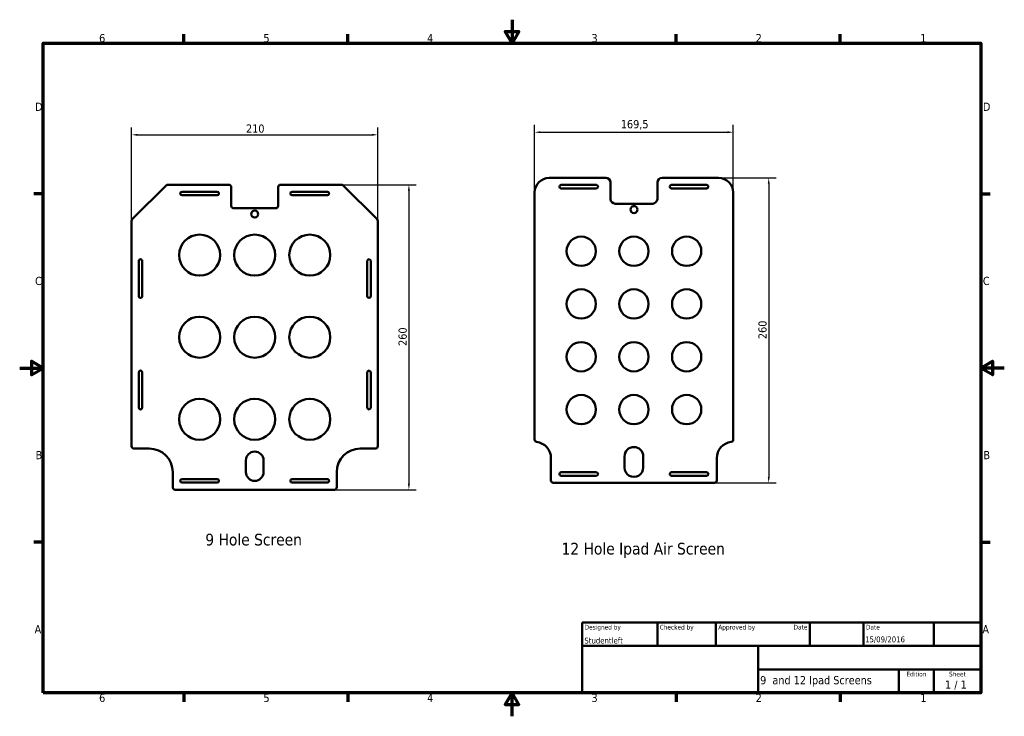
# Model space of a CAD drawing. Header units: millimetres. Extents: x 0 to 840, y 0 to 594.
import ezdxf
from ezdxf.enums import TextEntityAlignment as Align

# ---------------------------------------------------------------- set-up
doc = ezdxf.new("R2010")
doc.units = ezdxf.units.MM
doc.header["$LTSCALE"] = 2
for name, color, linetype, lineweight in [('Border (ISO)', 7, 'Continuous', 70), ('Dimension (ISO)', 7, 'Continuous', 25), ('Symbol (ISO)', 7, 'Continuous', 25), ('Title (ISO)', 7, 'Continuous', 50), ('Visible (ISO)', 7, 'Continuous', 50)]:
    doc.layers.add(name, color=color, linetype=linetype, lineweight=lineweight)
doc.styles.add('Note Text (ISO)', font='tahoma.ttf')
doc.styles.add('Text Style39', font='tahoma.ttf')
doc.styles.add('Text Style41', font='tahoma.ttf')
doc.dimstyles.new('Default (ISO)', dxfattribs={"dimscale": 2, "dimtxt": 3.5, "dimasz": 2.5, "dimexe": 3.175, "dimexo": 0, "dimgap": 0.762, "dimtad": 1, "dimrnd": 1e-08, "dimzin": 0, "dimtxsty": 'Note Text (ISO)', "dimcen": 0.09, "dimdle": 10, "dimclrd": 256, "dimclre": 256, "dimclrt": 256, "dimazin": 0, "dimtfac": 1.001486, "dimtmove": 0, "dimatfit": 3, "dimfxl": 1, "dimtolj": 1, "dimtzin": 0, "dimlwd": -1, "dimlwe": -1, "dimarcsym": 0})

# ---------------------------------------------------------------- blocks, each defined once
blk = doc.blocks.new('Borders Default Border')
at = {"layer": 'Border (ISO)'}
for p, q in [((70, 287), (70, 290.9)), ((140, 287), (140, 290.9)), ((280, 287), (280, 290.9)), ((350, 287), (350, 290.9)), ((10, 222.75), (6.1, 222.75)), ((410, 222.75), (413.9, 222.75)), ((10, 74.25), (6.1, 74.25)), ((410, 74.25), (413.9, 74.25)), ((70, 10), (70, 6.1)), ((140, 10), (140, 6.1)), ((280, 10), (280, 6.1)), ((350, 10), (350, 6.1))]:
    blk.add_line(p, q, dxfattribs=at)
at = {"layer": 'Border (ISO)', "flags": 128}
for points in [[(210, 297), (210, 287), (207.11, 292), (212.89, 292), (210, 287)], [(10, 10), (10, 287), (410, 287), (410, 10), (10, 10)], [(0, 148.5), (10, 148.5), (5, 151.39), (5, 145.61), (10, 148.5)], [(420, 148.5), (410, 148.5), (415, 151.39), (415, 145.61), (410, 148.5)], [(210, 0), (210, 10), (207.11, 5), (212.89, 5), (210, 10)]]:
    blk.add_lwpolyline(points, dxfattribs=at)
at = {"layer": 'Border (ISO)', "char_height": 3.5, "attachment_point": 7, "style": 'Note Text (ISO)'}
for s, insert in [('6', (33.88, 287.33)), ('5', (103.98, 287.33)), ('4', (173.78, 287.4)), ('3', (243.91, 287.33)), ('2', (313.94, 287.4)), ('1', (384.21, 287.4)), ('D', (6.57, 258.13)), ('D', (410.87, 258.13)), ('C', (6.56, 183.81)), ('C', (410.86, 183.81)), ('B', (6.78, 109.63)), ('B', (411.08, 109.63)), ('A', (6.36, 35.38)), ('A', (410.66, 35.38)), ('6', (33.88, 6.03)), ('5', (103.98, 6.03)), ('4', (173.78, 6.1)), ('3', (243.91, 6.03)), ('2', (313.94, 6.1)), ('1', (384.21, 6.1))]:
    blk.add_mtext(s, dxfattribs=dict(at, insert=insert))
blk = doc.blocks.new('Title Blocks ISO')
at = {"layer": 'Title (ISO)'}
for p, q in [((270.07, 130), (100.07, 130)), ((100.07, 130), (100.07, 100)), ((132.07, 120), (132.07, 130)), ((157.07, 120), (157.07, 130)), ((197.07, 120), (197.07, 130)), ((220.07, 120), (220.07, 130)), ((250.07, 120), (250.07, 130)), ((270.07, 100), (270.07, 130)), ((100.07, 120), (270.07, 120)), ((175.07, 120), (175.07, 100)), ((270.07, 110), (175.07, 110)), ((235.07, 100), (235.07, 110)), ((250.07, 100), (250.07, 110)), ((100.07, 100), (270.07, 100))]:
    blk.add_line(p, q, dxfattribs=at)
at = {"layer": 'Title (ISO)', "style": 'Text Style41'}
for s, p in [('Designed by', (101.07, 129)), ('Checked by', (133.07, 129)), ('Approved by', (158.07, 129)), ('Date', (221.07, 129))]:
    blk.add_text(s, height=2, dxfattribs=at).set_placement(p, align=Align.TOP_LEFT)
blk.add_text('Date', height=2, dxfattribs=at).set_placement((196.07, 129), align=Align.TOP_RIGHT)
for s, p in [('Edition', (242.57, 109)), ('Sheet', (260.07, 109))]:
    blk.add_text(s, height=2, dxfattribs=at).set_placement(p, align=Align.TOP_CENTER)
at = {"layer": 'Title (ISO)', "style": 'Note Text (ISO)'}
blk.add_text('1 / 1 ', height=3.5, dxfattribs=at).set_placement((260.07, 103.5), align=Align.MIDDLE_CENTER)
at = {"layer": 'Title (ISO)'}
for tag, p, height, style in [('AUTHOR_001', (100.94, 121.05), 2.5, 'Text Style39'), ('CREATION_DATE_001', (220.69, 121.54), 2.5, 'Text Style39'), ('PART_NUMBER_001', (175.91, 103.66), 3.5, 'Note Text (ISO)')]:
    blk.add_attdef(tag, p, '', height=height, dxfattribs=dict(at, style=style))
at = {"layer": 'Title (ISO)', "style": 'Text Style39'}
for tag, p in [('CHECKED_BY', (133.07, 121)), ('ENG_APPROVED_BY', (158.07, 121))]:
    blk.add_attdef(tag, text='', height=2.5, dxfattribs=at).set_placement(p, align=Align.BOTTOM_LEFT)
blk.add_attdef('ENG_APPROVAL_DATE', text='', height=2.5, dxfattribs=at).set_placement((196.07, 121), align=Align.BOTTOM_RIGHT)
at = {"layer": 'Title (ISO)', "style": 'Note Text (ISO)'}
for tag, p in [('TITLE', (222.57, 115)), ('COMPANY', (137.41, 109.96)), ('REVISION_NUMBER', (242.57, 103.5))]:
    blk.add_attdef(tag, text='', height=3.5, dxfattribs=at).set_placement(p, align=Align.MIDDLE_CENTER)
blk = doc.blocks.new('*D6')
at = {"layer": 'Defpoints', "color": 0}
for p in [(274.68, 453.25), (268.51, 193.25), (332.03, 193.25)]:
    blk.add_point(p, dxfattribs=at)
at = {"layer": 'Dimension (ISO)'}
for p, q in [((274.68, 453.25), (338.38, 453.25)), ((332.03, 448.25), (332.03, 198.25)), ((268.51, 193.25), (338.38, 193.25))]:
    blk.add_line(p, q, dxfattribs=at)
for points in [[(331.19, 448.25), (332.86, 448.25), (332.03, 453.25)], [(331.19, 198.25), (332.86, 198.25), (332.03, 193.25)]]:
    blk.add_solid(points, dxfattribs=at)
at = {"layer": 'Dimension (ISO)', "insert": (323.21, 315.82), "char_height": 7, "attachment_point": 1, "rotation": 90, "style": 'Note Text (ISO)'}
blk.add_mtext('\\A1;260', dxfattribs=at)
blk = doc.blocks.new('*D7')
at = {"layer": 'Defpoints', "color": 0}
for p in [(596.26, 459.1), (592.76, 199.1), (639.01, 199.1)]:
    blk.add_point(p, dxfattribs=at)
at = {"layer": 'Dimension (ISO)'}
for p, q in [((596.26, 459.1), (645.36, 459.1)), ((639.01, 454.1), (639.01, 204.1)), ((592.76, 199.1), (645.36, 199.1))]:
    blk.add_line(p, q, dxfattribs=at)
for points in [[(638.18, 454.1), (639.84, 454.1), (639.01, 459.1)], [(638.18, 204.1), (639.84, 204.1), (639.01, 199.1)]]:
    blk.add_solid(points, dxfattribs=at)
at = {"layer": 'Dimension (ISO)', "insert": (630.2, 321.66), "char_height": 7, "attachment_point": 1, "rotation": 90, "style": 'Note Text (ISO)'}
blk.add_mtext('\\A1;260', dxfattribs=at)
blk = doc.blocks.new('*D8')
at = {"layer": 'Defpoints', "color": 0}
for p in [(305.51, 495.84), (95.51, 422.42), (305.51, 422.42)]:
    blk.add_point(p, dxfattribs=at)
at = {"layer": 'Dimension (ISO)'}
for p, q in [((95.51, 422.42), (95.51, 502.19)), ((100.51, 495.84), (300.51, 495.84)), ((305.51, 422.42), (305.51, 502.19))]:
    blk.add_line(p, q, dxfattribs=at)
for points in [[(100.51, 496.67), (100.51, 495), (95.51, 495.84)], [(300.51, 496.67), (300.51, 495), (305.51, 495.84)]]:
    blk.add_solid(points, dxfattribs=at)
at = {"layer": 'Dimension (ISO)', "insert": (193.08, 504.65), "char_height": 7, "attachment_point": 1, "style": 'Note Text (ISO)'}
blk.add_mtext('\\A1;210', dxfattribs=at)
blk = doc.blocks.new('*D9')
at = {"layer": 'Defpoints', "color": 0}
for p in [(608.76, 498.04), (439.26, 446.6), (608.76, 446.6)]:
    blk.add_point(p, dxfattribs=at)
at = {"layer": 'Dimension (ISO)'}
for p, q in [((439.26, 446.6), (439.26, 504.39)), ((608.76, 446.6), (608.76, 504.39)), ((444.26, 498.04), (603.76, 498.04))]:
    blk.add_line(p, q, dxfattribs=at)
for points in [[(444.26, 498.88), (444.26, 497.21), (439.26, 498.04)], [(603.76, 498.88), (603.76, 497.21), (608.76, 498.04)]]:
    blk.add_solid(points, dxfattribs=at)
at = {"layer": 'Dimension (ISO)', "insert": (512.83, 508.45), "char_height": 7, "attachment_point": 1, "style": 'Note Text (ISO)'}
blk.add_mtext('\\A1;169,5', dxfattribs=at)

msp = doc.modelspace()

# ---------------------------------------------------------------- linework, layer by layer
at = {"layer": 'Visible (ISO)'}
for p, q in [((500.01, 459.1), (451.76, 459.1)), ((504.01, 441.1), (504.01, 455.1)), ((544.01, 455.1), (544.01, 441.1)), ((596.26, 459.1), (548.01, 459.1)), ((125.51, 453.25), (96.09, 423.84)), ((178.51, 453.25), (125.51, 453.25)), ((138.51, 447.25), (168.51, 447.25)), ((180.51, 435.25), (180.51, 451.25)), ((220.51, 451.25), (220.51, 435.25)), ((274.68, 453.25), (222.51, 453.25)), ((232.51, 447.25), (262.51, 447.25)), ((304.92, 423.84), (276.09, 452.67)), ((439.26, 446.6), (439.26, 235.97)), ((462.01, 453.1), (492.01, 453.1)), ((492.01, 450.1), (462.01, 450.1)), ((556.01, 453.1), (586.01, 453.1)), ((586.01, 450.1), (556.01, 450.1)), ((608.76, 235.97), (608.76, 446.6)), ((168.51, 444.25), (138.51, 444.25)), ((262.51, 444.25), (232.51, 444.25)), ((540.01, 437.1), (508.01, 437.1)), ((218.51, 433.25), (182.51, 433.25)), ((95.51, 422.42), (95.51, 230.25)), ((305.51, 230.25), (305.51, 422.42)), ((101.51, 358.25), (101.51, 388.25)), ((104.51, 388.25), (104.51, 358.25)), ((296.51, 358.25), (296.51, 388.25)), ((299.51, 388.25), (299.51, 358.25)), ((101.51, 263.25), (101.51, 293.25)), ((104.51, 293.25), (104.51, 263.25)), ((296.51, 263.25), (296.51, 293.25)), ((299.51, 293.25), (299.51, 263.25)), ((97.51, 228.25), (110.51, 228.25)), ((290.51, 228.25), (303.51, 228.25)), ((453.26, 220.1), (453.26, 201.1)), ((516.03, 212.08), (516.01, 221.58)), ((532.01, 221.61), (532.03, 212.11)), ((594.76, 201.1), (594.76, 220.1)), ((193.01, 208.25), (193.01, 218.25)), ((208.01, 218.25), (208.01, 208.25)), ((130.51, 208.25), (130.51, 195.25)), ((138.51, 202.25), (168.51, 202.25)), ((232.51, 202.25), (262.51, 202.25)), ((270.51, 195.25), (270.51, 208.25)), ((462.01, 208.1), (492.01, 208.1)), ((492.01, 205.1), (462.01, 205.1)), ((556.01, 208.1), (586.01, 208.1)), ((586.01, 205.1), (556.01, 205.1)), ((132.51, 193.25), (268.51, 193.25)), ((168.51, 199.25), (138.51, 199.25)), ((262.51, 199.25), (232.51, 199.25)), ((455.26, 199.1), (592.76, 199.1))]:
    msp.add_line(p, q, dxfattribs=at)
for centre, radius in [((200.51, 428.25), 3), ((524.01, 432.1), 3), ((153.51, 393.25), 17.5), ((200.51, 393.25), 17.5), ((247.51, 393.25), 17.5), ((479.01, 396.6), 12.5), ((524.01, 396.6), 12.5), ((569.01, 396.6), 12.5), ((479.01, 351.6), 12.5), ((524.01, 351.6), 12.5), ((569.01, 351.6), 12.5), ((153.51, 323.25), 17.5), ((200.51, 323.25), 17.5), ((247.51, 323.25), 17.5), ((479.01, 306.6), 12.5), ((524.01, 306.6), 12.5), ((569.01, 306.6), 12.5), ((153.51, 253.25), 17.5), ((200.51, 253.25), 17.5), ((247.51, 253.25), 17.5), ((479.01, 261.6), 12.5), ((524.01, 261.6), 12.5), ((569.01, 261.6), 12.5)]:
    msp.add_circle(centre, radius, dxfattribs=at)
for centre, radius, start, end in [((451.76, 446.6), 12.5, 90, 180), ((500.01, 455.1), 4, 0, 90), ((548.01, 455.1), 4, 90, 180), ((596.26, 446.6), 12.5, 0, 90), ((138.51, 445.75), 1.5, 90, 270), ((168.51, 445.75), 1.5, 270, 90), ((178.51, 451.25), 2, 0, 90), ((222.51, 451.25), 2, 90, 180), ((232.51, 445.75), 1.5, 90, 270), ((262.51, 445.75), 1.5, 270, 90), ((274.68, 451.25), 2, 45, 90), ((462.01, 451.6), 1.5, 90, 270), ((492.01, 451.6), 1.5, 270, 90), ((556.01, 451.6), 1.5, 90, 270), ((586.01, 451.6), 1.5, 270, 90), ((508.01, 441.1), 4, 180, 270), ((540.01, 441.1), 4, 270, 0), ((182.51, 435.25), 2, 180, 270), ((218.51, 435.25), 2, 270, 0), ((97.51, 422.42), 2, 135, 180), ((303.51, 422.42), 2, 0, 45), ((103.01, 388.25), 1.5, 0, 180), ((298.01, 388.25), 1.5, 0, 180), ((103.01, 358.25), 1.5, 180, 0), ((298.01, 358.25), 1.5, 180, 0), ((103.01, 293.25), 1.5, 0, 180), ((298.01, 293.25), 1.5, 0, 180), ((103.01, 263.25), 1.5, 180, 0), ((298.01, 263.25), 1.5, 180, 0), ((441.26, 235.97), 2, 180, 262.81924), ((606.76, 235.97), 2, 277.18076, 0), ((97.51, 230.25), 2, 180, 270), ((110.51, 208.25), 20, 0, 90), ((290.51, 208.25), 20, 90, 180), ((303.51, 230.25), 2, 270, 0), ((439.26, 220.1), 14, 0, 82.81924), ((524.01, 221.6), 8, 0.11899, 180.11899), ((608.76, 220.1), 14, 97.18076, 180), ((200.51, 218.25), 7.5, 0, 180), ((524.03, 212.1), 8, 180.11899, 0.11899), ((138.51, 200.75), 1.5, 90, 270), ((168.51, 200.75), 1.5, 270, 90), ((200.51, 208.25), 7.5, 180, 0), ((232.51, 200.75), 1.5, 90, 270), ((262.51, 200.75), 1.5, 270, 90), ((462.01, 206.6), 1.5, 90, 270), ((492.01, 206.6), 1.5, 270, 90), ((556.01, 206.6), 1.5, 90, 270), ((586.01, 206.6), 1.5, 270, 90), ((132.51, 195.25), 2, 180, 270), ((268.51, 195.25), 2, 270, 0), ((455.26, 201.1), 2, 180, 270), ((592.76, 201.1), 2, 270, 0)]:
    msp.add_arc(centre, radius, start, end, dxfattribs=at)

# ---------------------------------------------------------------- block references
at = {"xscale": 2, "yscale": 2, "zscale": 2}
msp.add_blockref('Borders Default Border', (0, 0), dxfattribs=at)
msp.add_blockref('Title Blocks ISO', (279.86, -180), dxfattribs=at).add_auto_attribs({'PART_NUMBER_001': '9  and 12 Ipad Screens', 'AUTHOR_001': 'Studentleft', 'CREATION_DATE_001': '15/09/2016'})

# ---------------------------------------------------------------- texts
at = {"layer": 'Symbol (ISO)', "char_height": 10, "attachment_point": 1, "style": 'Note Text (ISO)'}
for s, insert, width in [('{\\fTahoma|b0|i0;\\H10.0000;9 Hole Screen}', (158.37, 155.68), 84.3274), ('{\\fTahoma|b0|i0;\\H10.0000;12 Hole Ipad Air Screen}', (462.27, 147.96), 144.3274)]:
    msp.add_mtext(s, dxfattribs=dict(at, insert=insert, width=width))

# ---------------------------------------------------------------- dimensions: what is measured, and where the dimension line sits
at = {"layer": 'Dimension (ISO)'}
for base, p1, p2, angle, override, picture, middle in [((305.51, 495.84), (95.51, 422.42), (305.51, 422.42), 180, {"dimgap": 0.762, "dimdec": 0, "dimtol": 0, "dimlim": 0, "dimtp": 0, "dimtm": 0, "dimtdec": 2, "dimtofl": 0, "dimatfit": 1}, '*D8', (200.51, 495.84)), ((608.76, 498.04), (439.26, 446.6), (608.76, 446.6), 180, {"dimgap": 0.762, "dimdec": 1, "dimtol": 0, "dimlim": 0, "dimtp": 0, "dimtm": 0, "dimtdec": 2, "dimtofl": 0, "dimatfit": 1}, '*D9', (524.01, 498.04)), ((639.01, 199.1), (596.26, 459.1), (592.76, 199.1), 90, {"dimgap": 0.762, "dimdec": 0, "dimtol": 0, "dimlim": 0, "dimtp": 0, "dimtm": 0, "dimtdec": 2, "dimtofl": 0, "dimatfit": 1}, '*D7', (639.01, 329.1)), ((332.03, 193.25), (274.68, 453.25), (268.51, 193.25), 90, {"dimgap": 0.762, "dimdec": 0, "dimtol": 0, "dimlim": 0, "dimtp": 0, "dimtm": 0, "dimtdec": 2, "dimtofl": 0, "dimatfit": 1}, '*D6', (332.03, 323.25))]:
    dim = msp.add_linear_dim(base=base, p1=p1, p2=p2, angle=angle, dimstyle='Default (ISO)', override=override, dxfattribs=at)
    dim.commit()
    dim.dimension.update_dxf_attribs({"geometry": picture, "text_midpoint": middle, "dimtype": 160})

doc.saveas('drawing.dxf')
